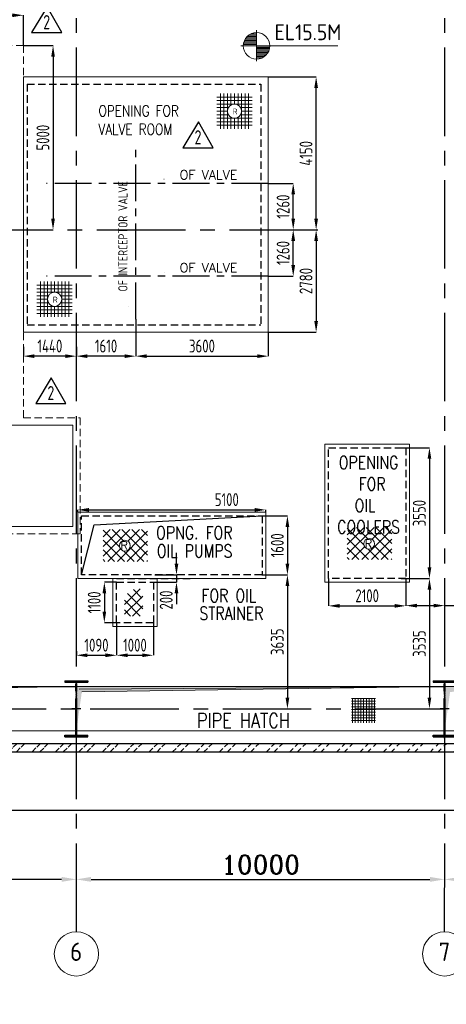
# Model space of a CAD drawing. Extents: x -287416 to 4934791, y -504132 to 1826789.
# Tile 56 of 132: x 40523 to 52108, y -129775 to -103049. Entities that reach past the tile are written whole.
import ezdxf
from ezdxf.enums import TextEntityAlignment as Align

# ---------------------------------------------------------------- set-up
doc = ezdxf.new("R2010")
doc.units = 0
doc.header["$LTSCALE"] = 800
doc.header["$MEASUREMENT"] = 0
for name, pattern in [('CENTER', [2, 1.25, -0.25, 0.25, -0.25]), ('CENTER2', [1.125, 0.75, -0.125, 0.125, -0.125]), ('HIDDEN', [0.375, 0.25, -0.125])]:
    doc.linetypes.add(name, pattern=pattern)
doc.layers.get('0').update_dxf_attribs({"linetype": 'CONTINUOUS'})
doc.layers.get('DEFPOINTS').update_dxf_attribs({"linetype": 'CONTINUOUS'})
for name, color, linetype in [('0-7-COL', 2, 'CENTER'), ('COL', 1, 'CENTER'), ('DAS', 2, 'HIDDEN'), ('EQP13', 6, 'CONTINUOUS'), ('GRID', 8, 'CENTER'), ('HANGERS', 1, 'CONTINUOUS'), ('HATCH', 9, 'CONTINUOUS'), ('M_BASE', 4, 'CONTINUOUS'), ('STR', 2, 'CONTINUOUS'), ('TEXT0', 4, 'CONTINUOUS'), ('WALL', 6, 'CONTINUOUS')]:
    doc.layers.add(name, color=color, linetype=linetype)
for name, color, linetype, lineweight in [('DIM', 4, 'CONTINUOUS', 15), ('Opening', 30, 'CONTINUOUS', 15), ('PIPE OPENING HATCH', 7, 'CONTINUOUS', 13), ('T', 3, 'CONTINUOUS', 15), ('TEXT', 3, 'CONTINUOUS', 15)]:
    doc.layers.add(name, color=color, linetype=linetype, lineweight=lineweight)
doc.styles.add('D1', font='ROMAND')
doc.styles.add('DIM', font='romans.shx')
doc.styles.add('MNS', font='ROMANS.SHX')
doc.styles.add('ROMANC', font='romanc')
doc.styles.add('ROMANS', font='ISO9.shx', dxfattribs={"width": 0.8})
doc.styles.add('S1', font='SIMPLEX.SHX', dxfattribs={"height": 200})
doc.styles.add('S3', font='ROMANS1.SHX', dxfattribs={"width": 0.8})
doc.styles.add('SIMPLEX', font='simplex')
doc.styles.get("Standard").update_dxf_attribs({"font": 'ISO9'})
doc.styles.add('VER', font='ISO9.SHX')
doc.dimstyles.new('STANDARD$0', dxfattribs={"dimtxt": 250, "dimasz": 200, "dimexe": 0, "dimexo": 0, "dimgap": 100, "dimtad": 1, "dimdec": 0, "dimzin": 0, "dimdsep": 46, "dimtxsty": 'S1', "dimcen": 0, "dimadec": 0, "dimazin": 0, "dimtfac": 1, "dimtdec": 0, "dimtmove": 2, "dimatfit": 3, "dimfxl": 1, "dimtolj": 1, "dimtzin": 0, "dimarcsym": 0})

# ---------------------------------------------------------------- blocks, each defined once
blk = doc.blocks.new('*D594')
at = {"layer": 'DEFPOINTS', "color": 0, "linetype": 'Continuous', "transparency": 16777216}
for p in [(52063, -125565), (42063, -126384), (52063, -126384)]:
    blk.add_point(p, dxfattribs=at)
at = {"layer": 'DIM', "linetype": 'Continuous', "lineweight": -2, "transparency": 16777216}
blk.add_line((52063, -125565), (52063, -126384), dxfattribs=at)
at = {"layer": 'DIM', "color": 4, "linetype": 'Continuous', "lineweight": -2, "transparency": 16777216}
blk.add_line((42463, -126384), (51663, -126384), dxfattribs=at)
at = {"layer": 'DIM', "color": 4, "linetype": 'Continuous', "transparency": 16777216}
for points in [[(42463, -126317), (42463, -126450), (42063, -126384)], [(51663, -126317), (51663, -126450), (52063, -126384)]]:
    blk.add_solid(points, dxfattribs=at)
at = {"layer": 'DIM', "linetype": 'Continuous', "transparency": 16777216, "insert": (47063, -125984), "char_height": 500, "attachment_point": 5, "style": 'ROMANC'}
blk.add_mtext('\\A1;10000', dxfattribs=at)
blk = doc.blocks.new('*D603')
at = {"layer": 'DEFPOINTS', "color": 0, "linetype": 'Continuous', "transparency": 16777216}
for p in [(32063, -126384), (32063, -126384), (42063, -126384)]:
    blk.add_point(p, dxfattribs=at)
at = {"layer": 'DIM', "color": 4, "linetype": 'Continuous', "lineweight": -2, "transparency": 16777216}
blk.add_line((41663, -126384), (32463, -126384), dxfattribs=at)
at = {"layer": 'DIM', "color": 4, "linetype": 'Continuous', "transparency": 16777216}
for points in [[(32463, -126317), (32463, -126450), (32063, -126384)], [(41663, -126317), (41663, -126450), (42063, -126384)]]:
    blk.add_solid(points, dxfattribs=at)
at = {"layer": 'DIM', "linetype": 'Continuous', "transparency": 16777216, "insert": (37063, -125984), "char_height": 500, "attachment_point": 5, "style": 'ROMANC'}
blk.add_mtext('\\A1;10000', dxfattribs=at)
blk = doc.blocks.new('*X7')
at = {"color": 0}
for p, q in [((36115, 29325), (36330, 29325)), ((36132, 29350), (36330, 29350)), ((36154, 29375), (36330, 29375)), ((36183, 29400), (36330, 29400)), ((36226, 29425), (36330, 29425)), ((36080, 29200), (36330, 29200)), ((36081, 29225), (36330, 29225)), ((36085, 29250), (36330, 29250)), ((36092, 29275), (36330, 29275)), ((36102, 29300), (36330, 29300))]:
    blk.add_line(p, q, dxfattribs=at)
blk = doc.blocks.new('LL')
for p, q in [((-711, 0), (-711, 423)), ((-1136, 0), (-711, 0)), ((1493, 0), (-711, 0)), ((-711, 0), (-711, -418))]:
    blk.add_line(p, q)
for start, end in [(90, 180), (0, 90), (180, 270), (270, 0)]:
    blk.add_arc((-711, 0), 360, start, end)
at = {"xscale": 1.440000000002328, "yscale": 1.440000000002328, "zscale": 1.440000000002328}
blk.add_blockref('*X7', (-53026, -42044), dxfattribs=at)
at = {"xscale": 1.440000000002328, "yscale": 1.440000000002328, "zscale": 1.440000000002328, "rotation": 180}
blk.add_blockref('*X7', (51604, 42044), dxfattribs=at)
at = {"flags": 4}
blk.add_attdef('LEVEL', (-222, 154), '', height=432, dxfattribs=at)
blk = doc.blocks.new('*D609')
at = {"layer": 'DEFPOINTS', "color": 0, "linetype": 'Continuous', "transparency": 16777216}
for p in [(52063, -126134), (52063, -126384), (62063, -126295)]:
    blk.add_point(p, dxfattribs=at)
at = {"layer": 'DIM', "linetype": 'Continuous', "lineweight": -2, "transparency": 16777216}
for p, q in [((52063, -126134), (52063, -126384)), ((62063, -126295), (62063, -126384))]:
    blk.add_line(p, q, dxfattribs=at)
at = {"layer": 'DIM', "color": 4, "linetype": 'Continuous', "lineweight": -2, "transparency": 16777216}
blk.add_line((61663, -126384), (52463, -126384), dxfattribs=at)
at = {"layer": 'DIM', "color": 4, "linetype": 'Continuous', "transparency": 16777216}
for points in [[(52463, -126317), (52463, -126450), (52063, -126384)], [(61663, -126317), (61663, -126450), (62063, -126384)]]:
    blk.add_solid(points, dxfattribs=at)
at = {"layer": 'DIM', "linetype": 'Continuous', "transparency": 16777216, "insert": (58007, -125984), "char_height": 500, "attachment_point": 5, "style": 'ROMANC'}
blk.add_mtext('\\A1;10000', dxfattribs=at)
blk = doc.blocks.new('A$C48B609D5')
at = {"linetype": 'HIDDEN'}
for p, q in [((14310, 5000), (12335, 5000)), ((14310, 5000), (14310, -5100)), ((14310, -5100), (15850, -5100)), ((15850, -5100), (15850, -8250)), ((-6567, -8250), (15850, -8250))]:
    blk.add_line(p, q, dxfattribs=at)
for p, q in [((13945, -5300), (15650, -5300)), ((15650, -5300), (15650, -8050)), ((-6452, -8050), (15650, -8050))]:
    blk.add_line(p, q)
blk = doc.blocks.new('A$C41E52089')
at = {"layer": 'COL'}
h = blk.add_hatch(dxfattribs=at)
h.set_pattern_fill('ANSI31', color=256, scale=100, style=0)
h.paths.add_polyline_path([(310, -720), (0, -720), (0, -760), (310, -760)])
h.paths.add_polyline_path([(0, -720), (-310, -720), (-310, -760), (0, -760)])
h.paths.add_polyline_path([(0, 0), (-13, 0), (-13, -720), (0, -720)])
h.paths.add_polyline_path([(0, 720), (-13, 720), (-13, 0), (0, 0)])
h.paths.add_polyline_path([(12, 0), (0, 0), (0, -720), (12, -720)])
h.paths.add_polyline_path([(12, 720), (0, 720), (0, 0), (12, 0)])
h.paths.add_polyline_path([(310, 760), (0, 760), (0, 720), (12, 720), (310, 720)])
h.paths.add_polyline_path([(0, 760), (-310, 760), (-310, 720), (0, 720)])
for p, q in [((-310, 760), (310, 760)), ((-310, 760), (-310, 720)), ((-310, 720), (310, 720)), ((-13, -720), (-13, 720)), ((12, -720), (12, 720)), ((310, 760), (310, 720)), ((-310, -720), (310, -720)), ((-310, -760), (-310, -720)), ((-310, -760), (310, -760)), ((310, -760), (310, -720))]:
    blk.add_line(p, q, dxfattribs=at)
at = {"layer": 'COL', "color": 2}
for p, q in [((0, -800), (0, 800)), ((123, 0), (-123, 0))]:
    blk.add_line(p, q, dxfattribs=at)
blk = doc.blocks.new('*D637')
at = {"layer": 'DEFPOINTS', "color": 0, "transparency": 16777216}
for p in [(40623, -103752), (40844, -108752), (41429, -108752)]:
    blk.add_point(p, dxfattribs=at)
at = {"layer": 'DIM', "color": 9, "lineweight": -2, "transparency": 16777216}
for p, q in [((40623, -103752), (41429, -103752)), ((41429, -104052), (41429, -108452)), ((40844, -108752), (41429, -108752))]:
    blk.add_line(p, q, dxfattribs=at)
at = {"layer": 'DIM', "color": 9, "transparency": 16777216}
for points in [[(41379, -104052), (41479, -104052), (41429, -103752)], [(41379, -108452), (41479, -108452), (41429, -108752)]]:
    blk.add_solid(points, dxfattribs=at)
at = {"layer": 'DIM', "transparency": 16777216, "insert": (41154, -106252), "char_height": 350, "attachment_point": 5, "rotation": 90, "style": 'ROMANS'}
blk.add_mtext('\\A1;5000', dxfattribs=at)
blk = doc.blocks.new('*D638')
at = {"layer": 'DEFPOINTS', "color": 0, "transparency": 16777216}
for p in [(40623, -102930), (38648, -103752), (40623, -103752)]:
    blk.add_point(p, dxfattribs=at)
at = {"layer": 'DIM', "color": 9, "lineweight": -2, "transparency": 16777216}
for p, q in [((38648, -103752), (38648, -102930)), ((38948, -102930), (40323, -102930)), ((40623, -103752), (40623, -102930))]:
    blk.add_line(p, q, dxfattribs=at)
at = {"layer": 'DIM', "color": 9, "transparency": 16777216}
for points in [[(38948, -102880), (38948, -102980), (38648, -102930)], [(40323, -102880), (40323, -102980), (40623, -102930)]]:
    blk.add_solid(points, dxfattribs=at)
at = {"layer": 'DIM', "transparency": 16777216, "insert": (39909, -102614), "char_height": 350, "attachment_point": 5, "style": 'ROMANS'}
blk.add_mtext('\\A1;1975', dxfattribs=at)
blk = doc.blocks.new('*D659')
at = {"layer": 'DEFPOINTS', "color": 0, "transparency": 16777216}
for p in [(50883, -118217), (50883, -121752), (51650, -121752)]:
    blk.add_point(p, dxfattribs=at)
at = {"layer": 'DIM', "color": 9, "lineweight": -2, "transparency": 16777216}
for p, q in [((50883, -118217), (51650, -118217)), ((51650, -118517), (51650, -121452)), ((50883, -121752), (51650, -121752))]:
    blk.add_line(p, q, dxfattribs=at)
at = {"layer": 'DIM', "color": 9, "transparency": 16777216}
for points in [[(51600, -118517), (51700, -118517), (51650, -118217)], [(51600, -121452), (51700, -121452), (51650, -121752)]]:
    blk.add_solid(points, dxfattribs=at)
at = {"layer": 'DIM', "transparency": 16777216, "insert": (51375, -119984), "char_height": 350, "attachment_point": 5, "rotation": 90, "style": 'ROMANS'}
blk.add_mtext('\\A1;3535', dxfattribs=at)
blk = doc.blocks.new('*D660')
at = {"layer": 'DEFPOINTS', "color": 0, "transparency": 16777216}
for p in [(50883, -114667), (50883, -118217), (51650, -118217)]:
    blk.add_point(p, dxfattribs=at)
at = {"layer": 'DIM', "color": 9, "lineweight": -2, "transparency": 16777216}
for p, q in [((50883, -114667), (51650, -114667)), ((51650, -114967), (51650, -117917)), ((50883, -118217), (51650, -118217))]:
    blk.add_line(p, q, dxfattribs=at)
at = {"layer": 'DIM', "color": 9, "transparency": 16777216}
for points in [[(51600, -114967), (51700, -114967), (51650, -114667)], [(51600, -117917), (51700, -117917), (51650, -118217)]]:
    blk.add_solid(points, dxfattribs=at)
at = {"layer": 'DIM', "transparency": 16777216, "insert": (51375, -116442), "char_height": 350, "attachment_point": 5, "rotation": 90, "style": 'ROMANS'}
blk.add_mtext('\\A1;3550', dxfattribs=at)
blk = doc.blocks.new('*D661')
at = {"layer": 'DEFPOINTS', "color": 0, "transparency": 16777216}
for p in [(47103, -118117), (47103, -121752), (47793, -121752)]:
    blk.add_point(p, dxfattribs=at)
at = {"layer": 'DIM', "color": 9, "lineweight": -2, "transparency": 16777216}
for p, q in [((47103, -118117), (47793, -118117)), ((47793, -118417), (47793, -121452)), ((47103, -121752), (47793, -121752))]:
    blk.add_line(p, q, dxfattribs=at)
at = {"layer": 'DIM', "color": 9, "transparency": 16777216}
for points in [[(47743, -118417), (47843, -118417), (47793, -118117)], [(47743, -121452), (47843, -121452), (47793, -121752)]]:
    blk.add_solid(points, dxfattribs=at)
at = {"layer": 'DIM', "transparency": 16777216, "insert": (47518, -119934), "char_height": 350, "attachment_point": 5, "rotation": 90, "style": 'ROMANS'}
blk.add_mtext('\\A1;3635', dxfattribs=at)
blk = doc.blocks.new('*D662')
at = {"layer": 'DEFPOINTS', "color": 0, "transparency": 16777216}
for p in [(47103, -116517), (47103, -118117), (47793, -118117)]:
    blk.add_point(p, dxfattribs=at)
at = {"layer": 'DIM', "color": 9, "lineweight": -2, "transparency": 16777216}
for p, q in [((47103, -116517), (47793, -116517)), ((47793, -116817), (47793, -117817)), ((47103, -118117), (47793, -118117))]:
    blk.add_line(p, q, dxfattribs=at)
at = {"layer": 'DIM', "color": 9, "transparency": 16777216}
for points in [[(47743, -116817), (47843, -116817), (47793, -116517)], [(47743, -117817), (47843, -117817), (47793, -118117)]]:
    blk.add_solid(points, dxfattribs=at)
at = {"layer": 'DIM', "transparency": 16777216, "insert": (47518, -117317), "char_height": 350, "attachment_point": 5, "rotation": 90, "style": 'ROMANS'}
blk.add_mtext('\\A1;1600', dxfattribs=at)
blk = doc.blocks.new('*D663')
at = {"layer": 'DEFPOINTS', "color": 0, "transparency": 16777216}
for p in [(43153, -119417), (42063, -120188), (43153, -120301)]:
    blk.add_point(p, dxfattribs=at)
at = {"layer": 'DIM', "color": 9, "lineweight": -2, "transparency": 16777216}
for p, q in [((43153, -119417), (43153, -120301)), ((42063, -120188), (42063, -120301)), ((42363, -120301), (42853, -120301))]:
    blk.add_line(p, q, dxfattribs=at)
at = {"layer": 'DIM', "color": 9, "transparency": 16777216}
for points in [[(42363, -120251), (42363, -120351), (42063, -120301)], [(42853, -120251), (42853, -120351), (43153, -120301)]]:
    blk.add_solid(points, dxfattribs=at)
at = {"layer": 'DIM', "transparency": 16777216, "insert": (42608, -120026), "char_height": 350, "attachment_point": 5, "style": 'ROMANS'}
blk.add_mtext('\\A1;1090', dxfattribs=at)
blk = doc.blocks.new('*D664')
at = {"layer": 'DEFPOINTS', "color": 0, "transparency": 16777216}
for p in [(43153, -119417), (44153, -119417), (44153, -120301)]:
    blk.add_point(p, dxfattribs=at)
at = {"layer": 'DIM', "color": 9, "lineweight": -2, "transparency": 16777216}
for p, q in [((43153, -119417), (43153, -120301)), ((44153, -119417), (44153, -120301)), ((43453, -120301), (43853, -120301))]:
    blk.add_line(p, q, dxfattribs=at)
at = {"layer": 'DIM', "color": 9, "transparency": 16777216}
for points in [[(43453, -120251), (43453, -120351), (43153, -120301)], [(43853, -120251), (43853, -120351), (44153, -120301)]]:
    blk.add_solid(points, dxfattribs=at)
at = {"layer": 'DIM', "transparency": 16777216, "insert": (43653, -120026), "char_height": 350, "attachment_point": 5, "style": 'ROMANS'}
blk.add_mtext('\\A1;1000', dxfattribs=at)
blk = doc.blocks.new('*D665')
at = {"layer": 'DEFPOINTS', "color": 0, "transparency": 16777216}
for p in [(43153, -118317), (42822, -119417), (43153, -119417)]:
    blk.add_point(p, dxfattribs=at)
at = {"layer": 'DIM', "color": 9, "lineweight": -2, "transparency": 16777216}
for p, q in [((43153, -118317), (42822, -118317)), ((42822, -118617), (42822, -119117)), ((43153, -119417), (42822, -119417))]:
    blk.add_line(p, q, dxfattribs=at)
at = {"layer": 'DIM', "color": 9, "transparency": 16777216}
for points in [[(42772, -118617), (42872, -118617), (42822, -118317)], [(42772, -119117), (42872, -119117), (42822, -119417)]]:
    blk.add_solid(points, dxfattribs=at)
at = {"layer": 'DIM', "transparency": 16777216, "insert": (42547, -118867), "char_height": 350, "attachment_point": 5, "rotation": 90, "style": 'ROMANS'}
blk.add_mtext('\\A1;1100', dxfattribs=at)
blk = doc.blocks.new('*D666')
at = {"layer": 'DEFPOINTS', "color": 0, "transparency": 16777216}
for p in [(48908, -118217), (51008, -118217), (51008, -118960)]:
    blk.add_point(p, dxfattribs=at)
at = {"layer": 'DIM', "color": 9, "lineweight": -2, "transparency": 16777216}
for p, q in [((48908, -118217), (48908, -118960)), ((51008, -118217), (51008, -118960)), ((49208, -118960), (50708, -118960))]:
    blk.add_line(p, q, dxfattribs=at)
at = {"layer": 'DIM', "color": 9, "transparency": 16777216}
for points in [[(49208, -118910), (49208, -119010), (48908, -118960)], [(50708, -118910), (50708, -119010), (51008, -118960)]]:
    blk.add_solid(points, dxfattribs=at)
at = {"layer": 'DIM', "transparency": 16777216, "insert": (49958, -118685), "char_height": 350, "attachment_point": 5, "style": 'ROMANS'}
blk.add_mtext('\\A1;2100', dxfattribs=at)
blk = doc.blocks.new('*D687')
at = {"layer": 'DEFPOINTS', "color": 0, "transparency": 16777216}
for p in [(51008, -118213), (52063, -118396), (52063, -118953)]:
    blk.add_point(p, dxfattribs=at)
at = {"layer": 'DIM', "color": 9, "lineweight": -2, "transparency": 16777216}
for p, q in [((51008, -118213), (51008, -118953)), ((52063, -118396), (52063, -118953)), ((51308, -118953), (51763, -118953)), ((52063, -118953), (53622, -118953))]:
    blk.add_line(p, q, dxfattribs=at)
at = {"layer": 'DIM', "color": 9, "transparency": 16777216}
for points in [[(51308, -118903), (51308, -119003), (51008, -118953)], [(51763, -118903), (51763, -119003), (52063, -118953)]]:
    blk.add_solid(points, dxfattribs=at)
at = {"layer": 'DIM', "transparency": 16777216, "insert": (53056, -118678), "char_height": 350, "attachment_point": 5, "style": 'ROMANS'}
blk.add_mtext('\\A1;1055', dxfattribs=at)
blk = doc.blocks.new('*D688')
at = {"layer": 'DEFPOINTS', "color": 0, "transparency": 16777216}
for p in [(42103, -116417), (47203, -116354), (47203, -116417)]:
    blk.add_point(p, dxfattribs=at)
at = {"layer": 'DIM', "color": 9, "lineweight": -2, "transparency": 16777216}
for p, q in [((42103, -116417), (42103, -116354)), ((42403, -116354), (46903, -116354)), ((47203, -116417), (47203, -116354))]:
    blk.add_line(p, q, dxfattribs=at)
at = {"layer": 'DIM', "color": 9, "transparency": 16777216}
for points in [[(42403, -116304), (42403, -116404), (42103, -116354)], [(46903, -116304), (46903, -116404), (47203, -116354)]]:
    blk.add_solid(points, dxfattribs=at)
at = {"layer": 'DIM', "transparency": 16777216, "insert": (46147, -116076), "char_height": 350, "attachment_point": 5, "style": 'ROMANS'}
blk.add_mtext('\\A1;5100', dxfattribs=at)
blk = doc.blocks.new('*D689')
at = {"layer": 'DEFPOINTS', "color": 0, "transparency": 16777216}
for p in [(44197, -118117), (44153, -118317), (44780, -118317)]:
    blk.add_point(p, dxfattribs=at)
at = {"layer": 'DIM', "color": 9, "lineweight": -2, "transparency": 16777216}
for p, q in [((44780, -117817), (44780, -117517)), ((44197, -118117), (44780, -118117)), ((44780, -118117), (44780, -118317)), ((44153, -118317), (44780, -118317)), ((44780, -118617), (44780, -118917))]:
    blk.add_line(p, q, dxfattribs=at)
at = {"layer": 'DIM', "color": 9, "transparency": 16777216}
for points in [[(44730, -117817), (44830, -117817), (44780, -118117)], [(44730, -118617), (44830, -118617), (44780, -118317)]]:
    blk.add_solid(points, dxfattribs=at)
at = {"layer": 'DIM', "transparency": 16777216, "insert": (44502, -118801), "char_height": 350, "attachment_point": 5, "rotation": 90, "style": 'ROMANS'}
blk.add_mtext('\\A1;200', dxfattribs=at)
blk = doc.blocks.new('A$C05191821')
at = {"layer": 'DIM'}
h = blk.add_hatch(dxfattribs=at)
h.set_pattern_fill('ANSI37', color=256, scale=600, angle=45, style=0)
h.set_pattern_definition([(90, (28936.565, -48272.655), (-75, 1e-14), []), (180, (28936.565, -48272.655), (-1e-14, -75), [])])
h.paths.add_polyline_path([(60119, 287), (59471, 287), (59471, -379), (60119, -379)])
at = {"layer": 'PIPE OPENING HATCH', "lineweight": -2}
for points in [[(42072, 530), (42000, -600), (42000, 598), (52000, 598)], [(52072, 530), (52000, -600), (52000, 598), (62000, 598)], [(62072, 530), (62000, -600), (62000, 598), (72000, 598)]]:
    blk.add_hatch(color=1, dxfattribs=at).paths.add_polyline_path(points)
at = {"layer": 'PIPE OPENING HATCH'}
blk.add_hatch(color=1, dxfattribs=at).paths.add_polyline_path([(51987, 600), (42099, 509), (42012, -600), (42012, 600)])
h = blk.add_hatch(color=1, dxfattribs=at)
h.paths.add_polyline_path([(42084, 0), (42016, 0), (42016, -485)])
h.paths.add_polyline_path([(52000, 600), (42016, 600), (42016, 0), (42044, 0), (42084, 0), (42147, 458)])
h = blk.add_hatch(color=1, dxfattribs=at)
h.paths.add_polyline_path([(52084, 0), (52016, 0), (52016, -485)])
h.paths.add_polyline_path([(62000, 600), (52016, 600), (52016, 0), (52044, 0), (52084, 0), (52147, 458)])
h = blk.add_hatch(color=1, dxfattribs=at)
h.paths.add_polyline_path([(62084, 0), (62016, 0), (62016, -485)])
h.paths.add_polyline_path([(72000, 600), (62016, 600), (62016, 0), (62044, 0), (62084, 0), (62147, 458)])
at = {"layer": 'PIPE OPENING HATCH', "color": 1, "lineweight": -2}
for p, q in [((42000, 600), (52000, 600)), ((52000, 598), (42072, 530)), ((52000, 600), (62000, 600)), ((62000, 598), (52072, 530)), ((62000, 600), (72000, 600))]:
    blk.add_line(p, q, dxfattribs=at)
at = {"layer": 'PIPE OPENING HATCH', "color": 1}
for p, q in [((42012, 600), (51987, 600)), ((51987, 600), (42099, 509)), ((42147, 458), (52000, 600)), ((52147, 458), (62000, 600))]:
    blk.add_line(p, q, dxfattribs=at)
for points in [[(42000, 600), (52000, 600), (52000, -600), (42000, -600)], [(52000, 600), (62000, 600), (62000, -600), (52000, -600)], [(62000, 600), (72000, 600), (72000, -600), (62000, -600)]]:
    blk.add_lwpolyline(points, close=True, dxfattribs=at)
at = {"layer": 'T', "style": 'S3', "width": 0.8}
blk.add_text('PIPE HATCH', height=400, dxfattribs=at).set_placement((55274, -521))
blk = doc.blocks.new('CL')
blk.add_lwpolyline([(1, 1), (1, 1), (1, 0), (0, 0), (0, 0), (0, 0), (0, 0), (0, 0), (0, 0), (0, 0), (0, 0), (0, 0), (0, 0), (0, 0), (0, 0), (0, 0), (0, 0), (0, 0), (0, 0), (0, 0), (0, 0), (0, 0), (0, 0), (0, 0), (0, 0), (1, 0), (1, 0), (1, 0), (1, 0), (1, 0), (1, 0), (1, 0), (1, 0)])
at = {"style": 'MNS'}
blk.add_text('C', height=1, dxfattribs=at).set_placement((0, 0))
blk = doc.blocks.new('*D742')
at = {"layer": 'DEFPOINTS', "color": 0, "transparency": 16777216}
for p in [(47273, -107492), (47951, -107492), (47855, -108752)]:
    blk.add_point(p, dxfattribs=at)
at = {"layer": 'DIM', "color": 9, "lineweight": -2, "transparency": 16777216}
for p, q in [((47273, -107492), (47951, -107492)), ((47951, -108452), (47951, -107792)), ((47855, -108752), (47951, -108752))]:
    blk.add_line(p, q, dxfattribs=at)
at = {"layer": 'DIM', "color": 9, "transparency": 16777216}
for points in [[(47901, -107792), (48001, -107792), (47951, -107492)], [(47901, -108452), (48001, -108452), (47951, -108752)]]:
    blk.add_solid(points, dxfattribs=at)
at = {"layer": 'DIM', "transparency": 16777216, "insert": (47676, -108122), "char_height": 350, "attachment_point": 5, "rotation": 90, "style": 'ROMANS'}
blk.add_mtext('\\A1;1260', dxfattribs=at)
blk = doc.blocks.new('*D743')
at = {"layer": 'DEFPOINTS', "color": 0, "transparency": 16777216}
for p in [(47639, -108752), (47951, -108752), (47273, -110012)]:
    blk.add_point(p, dxfattribs=at)
at = {"layer": 'DIM', "color": 9, "lineweight": -2, "transparency": 16777216}
for p, q in [((47639, -108752), (47951, -108752)), ((47951, -109712), (47951, -109052)), ((47273, -110012), (47951, -110012))]:
    blk.add_line(p, q, dxfattribs=at)
at = {"layer": 'DIM', "color": 9, "transparency": 16777216}
for points in [[(47901, -109052), (48001, -109052), (47951, -108752)], [(47901, -109712), (48001, -109712), (47951, -110012)]]:
    blk.add_solid(points, dxfattribs=at)
at = {"layer": 'DIM', "transparency": 16777216, "insert": (47676, -109382), "char_height": 350, "attachment_point": 5, "rotation": 90, "style": 'ROMANS'}
blk.add_mtext('\\A1;1260', dxfattribs=at)
blk = doc.blocks.new('*D744')
at = {"layer": 'DEFPOINTS', "color": 0, "transparency": 16777216}
for p in [(43673, -111178), (47273, -111532), (47273, -112182)]:
    blk.add_point(p, dxfattribs=at)
at = {"layer": 'DIM', "color": 9, "lineweight": -2, "transparency": 16777216}
for p, q in [((43673, -111178), (43673, -112182)), ((47273, -111532), (47273, -112182)), ((43973, -112182), (46973, -112182))]:
    blk.add_line(p, q, dxfattribs=at)
at = {"layer": 'DIM', "color": 9, "transparency": 16777216}
for points in [[(43973, -112132), (43973, -112232), (43673, -112182)], [(46973, -112132), (46973, -112232), (47273, -112182)]]:
    blk.add_solid(points, dxfattribs=at)
at = {"layer": 'DIM', "transparency": 16777216, "insert": (45473, -111907), "char_height": 350, "attachment_point": 5, "style": 'ROMANS'}
blk.add_mtext('\\A1;3600', dxfattribs=at)
blk = doc.blocks.new('*D745')
at = {"layer": 'DEFPOINTS', "color": 0, "transparency": 16777216}
for p in [(47273, -104602), (48573, -104602), (48573, -108752)]:
    blk.add_point(p, dxfattribs=at)
at = {"layer": 'DIM', "color": 9, "lineweight": -2, "transparency": 16777216}
for p, q in [((47273, -104602), (48573, -104602)), ((48573, -108452), (48573, -104902))]:
    blk.add_line(p, q, dxfattribs=at)
at = {"layer": 'DIM', "color": 9, "transparency": 16777216}
for points in [[(48523, -104902), (48623, -104902), (48573, -104602)], [(48523, -108452), (48623, -108452), (48573, -108752)]]:
    blk.add_solid(points, dxfattribs=at)
at = {"layer": 'DIM', "transparency": 16777216, "insert": (48298, -106677), "char_height": 350, "attachment_point": 5, "rotation": 90, "style": 'ROMANS'}
blk.add_mtext('\\A1;4150', dxfattribs=at)
blk = doc.blocks.new('*D746')
at = {"layer": 'DEFPOINTS', "color": 0, "transparency": 16777216}
for p in [(48573, -108752), (47273, -111532), (48573, -111532)]:
    blk.add_point(p, dxfattribs=at)
at = {"layer": 'DIM', "color": 9, "lineweight": -2, "transparency": 16777216}
for p, q in [((48573, -109052), (48573, -111232)), ((47273, -111532), (48573, -111532))]:
    blk.add_line(p, q, dxfattribs=at)
at = {"layer": 'DIM', "color": 9, "transparency": 16777216}
for points in [[(48523, -109052), (48623, -109052), (48573, -108752)], [(48523, -111232), (48623, -111232), (48573, -111532)]]:
    blk.add_solid(points, dxfattribs=at)
at = {"layer": 'DIM', "transparency": 16777216, "insert": (48298, -110142), "char_height": 350, "attachment_point": 5, "rotation": 90, "style": 'ROMANS'}
blk.add_mtext('\\A1;2780', dxfattribs=at)
blk = doc.blocks.new('*D575')
at = {"layer": 'DEFPOINTS', "color": 0, "transparency": 16777216}
for p in [(42063, -111931), (43673, -111931), (42063, -112182)]:
    blk.add_point(p, dxfattribs=at)
at = {"layer": 'DIM', "color": 9, "lineweight": -2, "transparency": 16777216}
for p, q in [((42063, -111931), (42063, -112182)), ((43673, -111931), (43673, -112182)), ((43373, -112182), (42363, -112182))]:
    blk.add_line(p, q, dxfattribs=at)
at = {"layer": 'DIM', "color": 9, "transparency": 16777216}
for points in [[(42363, -112132), (42363, -112232), (42063, -112182)], [(43373, -112132), (43373, -112232), (43673, -112182)]]:
    blk.add_solid(points, dxfattribs=at)
at = {"layer": 'DIM', "transparency": 16777216, "insert": (42868, -111907), "char_height": 350, "attachment_point": 5, "style": 'ROMANS'}
blk.add_mtext('\\A1;1610', dxfattribs=at)
blk = doc.blocks.new('*D576')
at = {"layer": 'DEFPOINTS', "color": 0, "transparency": 16777216}
for p in [(40623, -111931), (42063, -111931), (40623, -112182)]:
    blk.add_point(p, dxfattribs=at)
at = {"layer": 'DIM', "color": 9, "lineweight": -2, "transparency": 16777216}
for p, q in [((40623, -111931), (40623, -112182)), ((42063, -111931), (42063, -112182)), ((41763, -112182), (40923, -112182))]:
    blk.add_line(p, q, dxfattribs=at)
at = {"layer": 'DIM', "color": 9, "transparency": 16777216}
for points in [[(40923, -112132), (40923, -112232), (40623, -112182)], [(41763, -112132), (41763, -112232), (42063, -112182)]]:
    blk.add_solid(points, dxfattribs=at)
at = {"layer": 'DIM', "transparency": 16777216, "insert": (41343, -111907), "char_height": 350, "attachment_point": 5, "style": 'ROMANS'}
blk.add_mtext('\\A1;1440', dxfattribs=at)
blk = doc.blocks.new('REV2')
at = {"layer": 'HANGERS', "linetype": 'Continuous'}
for p, q in [((95462, 93768), (95042, 93069)), ((95862, 93069), (95462, 93768)), ((95042, 93069), (95862, 93069))]:
    blk.add_line(p, q, dxfattribs=at)
at = {"layer": 'HANGERS', "linetype": 'Continuous', "style": 'ROMANS', "width": 0.8}
blk.add_text('2', height=383, dxfattribs=at).set_placement((95357, 93161))
blk = doc.blocks.new('removable grating')
at = {"layer": 'TEXT', "flags": 128}
for points in [[(76184, 73250), (76184, 72290)], [(76280, 73250), (76280, 72290)], [(76376, 73250), (76376, 72290)], [(76376, 73250), (76376, 72290)], [(76472, 73250), (76472, 72937)], [(76568, 73250), (76568, 72962)], [(76664, 73250), (76664, 72937)], [(76760, 73250), (76760, 72290)], [(76856, 73250), (76856, 72290)], [(76952, 73250), (76952, 72290)], [(76088, 73154), (77048, 73154)], [(76088, 73058), (77048, 73058)], [(76088, 72962), (77048, 72962)], [(76088, 72866), (76402, 72866)], [(76088, 72770), (76376, 72770)], [(76734, 72866), (77048, 72866)], [(76760, 72770), (77048, 72770)], [(76088, 72674), (76402, 72674)], [(76088, 72578), (77048, 72578)], [(76088, 72482), (77048, 72482)], [(76472, 72604), (76472, 72290)], [(76568, 72578), (76568, 72290)], [(76664, 72604), (76664, 72290)], [(76734, 72674), (77048, 72674)], [(76088, 72386), (77048, 72386)]]:
    blk.add_lwpolyline(points, dxfattribs=at)
blk.add_lwpolyline([(76760, 72770, 1), (76376, 72770, 1), (76760, 72770)], format="xyb", dxfattribs=at)
at = {"layer": 'TEXT', "style": 'ROMANS'}
blk.add_text('R', height=160, dxfattribs=at).set_placement((76515, 72681))

msp = doc.modelspace()

# ---------------------------------------------------------------- hatches: boundary and pattern name
at = {"layer": 'HATCH'}
h = msp.add_hatch(dxfattribs=at)
h.set_pattern_fill('ANSI32', color=256, scale=1200, style=0)
h.set_pattern_definition([(45, (19608.27, -203993.68), (-318.198, 318.198), []), (45, (19820.4, -203993.68), (-318.198, 318.198), [])])
edge = h.paths.add_edge_path()
edge.add_line((83463.1, -122692), (-10336.9, -122692))
edge.add_line((83693.1, -122922.1), (-10566.9, -122922))
at = {"layer": 'T'}
h = msp.add_hatch(dxfattribs=at)
h.set_pattern_fill('ANSI31', color=256, scale=1500, angle=450, style=0)
h.set_pattern_definition([(45, (55603.41, -124684.66), (132.5825, -132.5825), [])])
h.paths.add_polyline_path([(42788.2, -116887.7), (43994.8, -116887.7), (43994.8, -117751.7), (42788.2, -117751.7)])
h.paths.add_polyline_path([(43526.6, -117326.9, 1), (43233, -117326.9, 1)], flags=16)
h.paths.add_polyline_path([(43498.5, -117490.2), (43246.7, -117490.2), (43246.7, -117152.7), (43498.5, -117152.7)], flags=24)
h = msp.add_hatch(dxfattribs=at)
h.set_pattern_fill('ANSI31', color=256, scale=1500, angle=360, style=0)
h.set_pattern_definition([(135, (55603.41, -124684.66), (132.5825, 132.5825), [])])
h.paths.add_polyline_path([(42788.2, -116887.7), (43994.8, -116887.7), (43994.8, -117751.7), (42788.2, -117751.7)])
h.paths.add_polyline_path([(43233, -117326.9, 1), (43526.6, -117326.9, 1)], flags=16)
h.paths.add_polyline_path([(43498.5, -117490.2), (43246.7, -117490.2), (43246.7, -117152.7), (43498.5, -117152.7)], flags=24)
h = msp.add_hatch(dxfattribs=at)
h.set_pattern_fill('ANSI31', color=256, scale=1500, angle=450, style=0)
h.set_pattern_definition([(45, (62235.14, -124632.28), (132.5825, -132.5825), [])])
h.paths.add_polyline_path([(49419.9, -116835.3), (50626.6, -116835.3), (50626.6, -117699.3), (49419.9, -117699.3)])
h.paths.add_polyline_path([(50158.3, -117274.5, 1), (49864.8, -117274.5, 1)], flags=16)
h.paths.add_polyline_path([(50130.2, -117437.8), (49878.4, -117437.8), (49878.4, -117100.3), (50130.2, -117100.3)], flags=24)
h = msp.add_hatch(dxfattribs=at)
h.set_pattern_fill('ANSI31', color=256, scale=1500, angle=360, style=0)
h.set_pattern_definition([(135, (62235.14, -124632.28), (132.5825, 132.5825), [])])
h.paths.add_polyline_path([(49419.9, -116835.3), (50626.6, -116835.3), (50626.6, -117699.3), (49419.9, -117699.3)])
h.paths.add_polyline_path([(49864.8, -117274.5, 1), (50158.3, -117274.5, 1)], flags=16)
h.paths.add_polyline_path([(50130.2, -117437.8), (49878.4, -117437.8), (49878.4, -117100.3), (50130.2, -117100.3)], flags=24)

# ---------------------------------------------------------------- linework, layer by layer
at = {"layer": '0-7-COL', "linetype": 'CENTER2', "ltscale": 4}
msp.add_line((3021.5, -108752), (48868.3, -108752), dxfattribs=at)
at = {"layer": 'DAS'}
for p, q in [((40723.1, -104802), (40723, -111332)), ((40723, -111332), (47073, -111332))]:
    msp.add_line(p, q, dxfattribs=at)
msp.add_lwpolyline([(40723.1, -104802), (47073.1, -104802), (47073, -111332)], dxfattribs=at)
at = {"layer": 'DIM'}
msp.add_lwpolyline([(43053.1, -118217), (44253.1, -118217), (44253.1, -119517), (43053.1, -119517)], close=True, dxfattribs=at)
at = {"layer": 'EQP13', "color": 2, "linetype": 'CENTER'}
for p, q in [((43673.1, -111178.4), (43673.1, -106463)), ((47273.1, -107492), (41249.8, -107492)), ((47273.1, -110012), (41249.8, -110012))]:
    msp.add_line(p, q, dxfattribs=at)
at = {"layer": 'GRID', "linetype": 'CENTER2', "ltscale": 4}
for p, q in [((42063.1, -127806.3), (42063.1, -83902)), ((52063.1, -127806.3), (52073.1, -87545)), ((-15158.9, -121752), (58254.9, -121752))]:
    msp.add_line(p, q, dxfattribs=at)
at = {"layer": 'M_BASE'}
for p, q in [((42548.4, -116756.2), (47103.1, -116519.1)), ((42203.1, -118117), (42548.4, -116756.2))]:
    msp.add_line(p, q, dxfattribs=at)
at = {"layer": 'M_BASE', "linetype": 'HIDDEN'}
for points in [[(51008.1, -118217), (48908.1, -118217), (48908.1, -114667), (51008.1, -114667)], [(42203.1, -116517), (47103.1, -116517), (47103.1, -118117), (42203.1, -118117)], [(43153.1, -118317), (44153.1, -118317), (44153.1, -119417), (43153.1, -119417)]]:
    msp.add_lwpolyline(points, close=True, dxfattribs=at)
msp.add_lwpolyline([(43153.7, -118217), (45153.7, -118217)], dxfattribs=at)
at = {"layer": 'Opening'}
msp.add_lwpolyline([(47273.1, -111532), (40623, -111532), (40623, -104602), (47273.1, -104602), (47273.1, -111532)], dxfattribs=at)
for points in [[(51108.1, -118317), (48808.1, -118317), (48808.1, -114567), (51108.1, -114567)], [(42103.1, -116417), (47203.1, -116417), (47203.1, -118217), (42103.1, -118217)]]:
    msp.add_lwpolyline(points, close=True, dxfattribs=at)
at = {"layer": 'T'}
for p, q in [((43794.3, -118496.8), (43367.4, -118923.6)), ((43453.8, -118627.5), (43870.6, -119044.2)), ((43609.3, -118517.8), (43843.2, -118751.7)), ((43863.8, -118692.4), (43367.4, -119188.8)), ((43367.4, -118806.2), (43798.5, -119237.3)), ((43367.4, -119071.4), (43533.3, -119237.3)), ((43863.8, -118957.6), (43584.1, -119237.3))]:
    msp.add_line(p, q, dxfattribs=at)
for centre in [(43379.8, -117326.9), (50011.5, -117274.5)]:
    msp.add_circle(centre, 146.8, dxfattribs=at)
at = {"layer": 'TEXT'}
for centre in [(42063.1, -128406.3), (52063.1, -128406.3)]:
    msp.add_circle(centre, 600, dxfattribs=at)
at = {"layer": 'WALL'}
for p, q in [((12063.1, -122692), (52433.1, -122692.2)), ((12063.1, -122922.4), (52433.1, -122922))]:
    msp.add_line(p, q, dxfattribs=at)
at = {"layer": 'WALL', "color": 1}
msp.add_line((2063.1, -124502), (73063.1, -124502), dxfattribs=at)

# ---------------------------------------------------------------- block references
at = {"layer": 'COL'}
for p in [(42063.1, -121752), (52063.1, -121752)]:
    msp.add_blockref('A$C41E52089', p, dxfattribs=at)
at = {"layer": 'DIM'}
for name, p in [('REV2', (-54194.7, -196468.6)), ('A$C48B609D5', (26313.1, -108752)), ('removable grating', (-30212, -178302.4)), ('REV2', (-50086.4, -199594.2)), ('removable grating', (-35095.3, -183408.7)), ('REV2', (-54081.4, -206536.7)), ('A$C05191821', (-9936.9, -121752))]:
    msp.add_blockref(name, p, dxfattribs=at)
msp.add_blockref('LL', (47666.5, -103759.8), dxfattribs=at).add_auto_attribs({'LEVEL': 'EL15.5M'})
at = {"layer": 'TEXT', "color": 0, "xscale": 1.5, "yscale": 1.5, "zscale": 1.5}
for p in [(44440.7, -107375.1), (44443.5, -109919.3)]:
    msp.add_blockref('CL', p, dxfattribs=at)
at = {"layer": 'TEXT', "color": 0, "xscale": 1.5, "yscale": 1.5, "zscale": 1.5, "rotation": 90}
msp.add_blockref('CL', (43473, -110836.2), dxfattribs=at)

# ---------------------------------------------------------------- texts
at = {"layer": 'STR', "color": 4, "insert": (-3539.1, -106231.4), "char_height": 400, "width": 3040.312, "attachment_point": 1, "style": 'VER'}
msp.add_mtext('\\pi-108.42;UNLOADING \\P\\pi958.25;BAY', dxfattribs=at)
at = {"layer": 'T', "style": 'D1'}
for p in [(43260.1, -117434), (49891.8, -117381.6)]:
    msp.add_text('R', height=225, dxfattribs=at).set_placement(p)
at = {"layer": 'T', "insert": (41667.1, -160559.4), "char_height": 300, "width": 2855.548, "attachment_point": 1, "rotation": 90, "style": 'S3'}
msp.add_mtext('\\pi410.63;DEAERATOR \\P\\pi22.06;FIXED SUPPORT', dxfattribs=at)
at = {"layer": 'T', "insert": (22698.4, -120593.7), "char_height": 400, "width": 9181.506, "attachment_point": 1, "style": 'S3'}
msp.add_mtext('\\pi1047.9;OPENINGS FOR LPBP VALVES', dxfattribs=at)
at = {"layer": 'TEXT', "color": 0, "style": 'DIM'}
for p in [(44867.6, -107384.4), (44867.6, -109904.4)]:
    msp.add_text('OF VALVE', height=250, dxfattribs=at).set_placement(p)
at = {"layer": 'TEXT', "style": 'S3', "width": 0.8}
for s, p in [('OPNG. FOR', (45265.5, -117152.4)), ('OIL PUMPS', (45273.2, -117644.5))]:
    msp.add_text(s, height=350, dxfattribs=at).set_placement(p, align=Align.CENTER)
for s, p in [('FOR OIL', (46947, -118857.2)), ('STRAINER', (47143.2, -119337.8))]:
    msp.add_text(s, height=350, dxfattribs=at).set_placement(p, align=Align.RIGHT)
at = {"layer": 'TEXT', "style": 'ROMANS'}
for s, p in [('6', (42057.2, -128347.2)), ('7', (52057.2, -128347.2))]:
    msp.add_text(s, height=500, dxfattribs=at).set_placement(p, align=Align.MIDDLE)
at = {"layer": 'TEXT'}
for s, insert, char_height, width, attachment_point, style in [('{\\W0.8;OPENING FOR VALVE ROOM}', (42663.6, -105374.6), 300, 2971.429, 1, 'SIMPLEX'), ('OPENING  FOR OIL  COOLERS', (49997, -114894.8), 350, 1818.551, 2, 'S3'), ('\\pi941.44;DUCT SUPPORTING \\P\\pi1927.2;STRUCTURE ', (8472, -118623.8), 450, 6871.448, 1, 'ROMANS')]:
    msp.add_mtext(s, dxfattribs=dict(at, insert=insert, char_height=char_height, width=width, attachment_point=attachment_point, style=style))
at = {"layer": 'TEXT0', "style": 'ROMANS', "width": 0.875}
msp.add_text('OF INTERCEPTOR VALVE', height=250, rotation=90, dxfattribs=at).set_placement((43451, -110424.4))

# ---------------------------------------------------------------- dimensions: what is measured, and where the dimension line sits
at = {"layer": 'DIM'}
for base, p1, p2, override, picture, middle in [((40623.1, -102929.8), (38648.1, -103752), (40623.1, -103752), {"dimtxt": 350, "dimasz": 300, "dimtxsty": 'ROMANS', "dimclrd": 9, "dimclre": 9, "dimclrt": 256, "dimtix": 1}, '*D638', (39908.5, -102613.9)), ((47203.1, -116353.9), (42103.1, -116417), (47203.1, -116417), {"dimtxt": 350, "dimasz": 300, "dimtxsty": 'ROMANS', "dimclrd": 9, "dimclre": 9, "dimclrt": 256, "dimtix": 1}, '*D688', (46147.4, -116075.8)), ((52063.1, -118952.8), (51008.1, -118212.7), (52063.1, -118396), {"dimtxt": 350, "dimasz": 300, "dimtxsty": 'ROMANS', "dimclrd": 9, "dimclre": 9, "dimclrt": 256, "dimtix": 1, "dimtmove": 0}, '*D687', (53055.5, -118952.8)), ((43153.1, -120301.2), (42063.1, -120188.3), (43153.1, -119417), {"dimtxt": 350, "dimasz": 300, "dimtxsty": 'ROMANS', "dimclrd": 9, "dimclre": 9, "dimclrt": 256, "dimtix": 1, "dimtmove": 0}, '*D663', (42608.1, -120301.2)), ((44153.1, -120301.2), (43153.1, -119417), (44153.1, -119417), {"dimtxt": 350, "dimasz": 300, "dimtxsty": 'ROMANS', "dimclrd": 9, "dimclre": 9, "dimclrt": 256, "dimtix": 1, "dimtmove": 0}, '*D664', (43653.1, -120301.2))]:
    dim = msp.add_linear_dim(base=base, p1=p1, p2=p2, dimstyle='STANDARD$0', override=override, dxfattribs=at)
    dim.commit()
    dim.dimension.update_dxf_attribs({"geometry": picture, "text_midpoint": middle, "dimtype": 160})
for base, p1, p2, override, picture, middle in [((41428.6, -108752), (40623.1, -103752), (40843.5, -108752), {"dimtxt": 350, "dimasz": 300, "dimtxsty": 'ROMANS', "dimclrd": 9, "dimclre": 9, "dimclrt": 256, "dimtix": 1}, '*D637', (41153.6, -106252)), ((48573.4, -104602), (48573.4, -108752), (47273.1, -104602), {"dimtxt": 350, "dimasz": 300, "dimtxsty": 'ROMANS', "dimclrd": 9, "dimclre": 9, "dimclrt": 256, "dimtix": 1}, '*D745', (48298.4, -106677)), ((47951.4, -107492), (47855, -108752), (47273.1, -107492), {"dimtxt": 350, "dimasz": 300, "dimtxsty": 'ROMANS', "dimclrd": 9, "dimclre": 9, "dimclrt": 256, "dimtix": 1}, '*D742', (47676.4, -108122)), ((47951.4, -108752), (47273.1, -110012), (47638.6, -108752), {"dimtxt": 350, "dimasz": 300, "dimtxsty": 'ROMANS', "dimclrd": 9, "dimclre": 9, "dimclrt": 256, "dimtix": 1}, '*D743', (47676.4, -109382)), ((48573.4, -111532), (48573.4, -108752), (47273.1, -111532), {"dimtxt": 350, "dimasz": 300, "dimtxsty": 'ROMANS', "dimclrd": 9, "dimclre": 9, "dimclrt": 256, "dimtix": 1}, '*D746', (48298.4, -110142)), ((51650.3, -118217), (50883.1, -114667), (50883.1, -118217), {"dimtxt": 350, "dimasz": 300, "dimtxsty": 'ROMANS', "dimclrd": 9, "dimclre": 9, "dimclrt": 256, "dimtix": 1, "dimtmove": 0}, '*D660', (51375.3, -116442)), ((47792.7, -118117), (47103.1, -116517), (47103.1, -118117), {"dimtxt": 350, "dimasz": 300, "dimtxsty": 'ROMANS', "dimclrd": 9, "dimclre": 9, "dimclrt": 256, "dimtix": 1, "dimtmove": 0}, '*D662', (47517.7, -117317)), ((47792.7, -121752), (47103.1, -118117), (47103.1, -121752), {"dimtxt": 350, "dimasz": 300, "dimtxsty": 'ROMANS', "dimclrd": 9, "dimclre": 9, "dimclrt": 256, "dimtix": 1, "dimtmove": 0}, '*D661', (47517.7, -119934.5)), ((51650.3, -121752), (50883.1, -118217), (50883.1, -121752), {"dimtxt": 350, "dimasz": 300, "dimtxsty": 'ROMANS', "dimclrd": 9, "dimclre": 9, "dimclrt": 256, "dimtix": 1, "dimtmove": 0}, '*D659', (51375.3, -119984.5))]:
    dim = msp.add_linear_dim(base=base, p1=p1, p2=p2, angle=90, dimstyle='STANDARD$0', override=override, dxfattribs=at)
    dim.commit()
    dim.dimension.update_dxf_attribs({"geometry": picture, "text_midpoint": middle})
for base, p1, p2, override, picture, middle in [((47273.1, -112182.2), (43673.1, -111178.4), (47273.1, -111532), {"dimtxt": 350, "dimasz": 300, "dimtxsty": 'ROMANS', "dimclrd": 9, "dimclre": 9, "dimclrt": 256, "dimtix": 1}, '*D744', (45473.1, -111907.2)), ((40623.1, -112182.2), (42063.1, -111930.7), (40623.1, -111930.7), {"dimtxt": 350, "dimasz": 300, "dimtxsty": 'ROMANS', "dimclrd": 9, "dimclre": 9, "dimclrt": 256, "dimtix": 1}, '*D576', (41343.1, -111907.2)), ((42063.1, -112182.2), (43673.1, -111930.7), (42063.1, -111930.7), {"dimtxt": 350, "dimasz": 300, "dimtxsty": 'ROMANS', "dimclrd": 9, "dimclre": 9, "dimclrt": 256, "dimtix": 1}, '*D575', (42868.1, -111907.2)), ((51008.1, -118960.2), (48908.1, -118217), (51008.1, -118217), {"dimtxt": 350, "dimasz": 300, "dimtxsty": 'ROMANS', "dimclrd": 9, "dimclre": 9, "dimclrt": 256, "dimtix": 1, "dimtmove": 0}, '*D666', (49958.1, -118685.2))]:
    dim = msp.add_linear_dim(base=base, p1=p1, p2=p2, dimstyle='STANDARD$0', override=override, dxfattribs=at)
    dim.commit()
    dim.dimension.update_dxf_attribs({"geometry": picture, "text_midpoint": middle})
for base, p1, p2, override, picture, middle in [((44779.8, -118317), (44196.9, -118117), (44153.1, -118317), {"dimtxt": 350, "dimasz": 300, "dimtxsty": 'ROMANS', "dimclrd": 9, "dimclre": 9, "dimclrt": 256, "dimtix": 1}, '*D689', (44501.5, -118801.3)), ((42822.1, -119417), (43153.1, -118317), (43153.1, -119417), {"dimtxt": 350, "dimasz": 300, "dimtxsty": 'ROMANS', "dimclrd": 9, "dimclre": 9, "dimclrt": 256, "dimtix": 1, "dimtmove": 0}, '*D665', (42822.1, -118867))]:
    dim = msp.add_linear_dim(base=base, p1=p1, p2=p2, angle=90, dimstyle='STANDARD$0', override=override, dxfattribs=at)
    dim.commit()
    dim.dimension.update_dxf_attribs({"geometry": picture, "text_midpoint": middle, "dimtype": 160})
at = {"layer": 'DIM', "linetype": 'Continuous'}
dim = msp.add_linear_dim(base=(52063.1, -126383.8), p1=(42063.1, -126383.8), p2=(52063.1, -125565.4), dimstyle='STANDARD$0', override={"dimscale": 100, "dimtxt": 5, "dimasz": 4, "dimgap": 1.5, "dimtxsty": 'ROMANC', "dimclrd": 4, "dimclre": 256, "dimclrt": 256, "dimtix": 1}, dxfattribs=at)
dim.commit()
dim.dimension.update_dxf_attribs({"geometry": '*D594', "text_midpoint": (47063.1, -125983.8)})
dim = msp.add_linear_dim(base=(32063.1, -126383.8), p1=(42063.1, -126383.8), p2=(32063.1, -126383.8), angle=180, dimstyle='STANDARD$0', override={"dimscale": 100, "dimtxt": 5, "dimasz": 4, "dimgap": 1.5, "dimtxsty": 'ROMANC', "dimclrd": 4, "dimclre": 256, "dimclrt": 256, "dimtix": 1}, dxfattribs=at)
dim.commit()
dim.dimension.update_dxf_attribs({"geometry": '*D603', "text_midpoint": (37063.1, -125983.8)})
dim = msp.add_linear_dim(base=(52063.1, -126383.8), p1=(62063.1, -126295.1), p2=(52063.1, -126133.9), dimstyle='STANDARD$0', override={"dimscale": 100, "dimtxt": 5, "dimasz": 4, "dimgap": 1.5, "dimtxsty": 'ROMANC', "dimclrd": 4, "dimclre": 256, "dimclrt": 256, "dimtix": 1}, dxfattribs=at)
dim.commit()
dim.dimension.update_dxf_attribs({"geometry": '*D609', "text_midpoint": (58007.4, -125983.8), "dimtype": 160})

doc.saveas('drawing.dxf')
